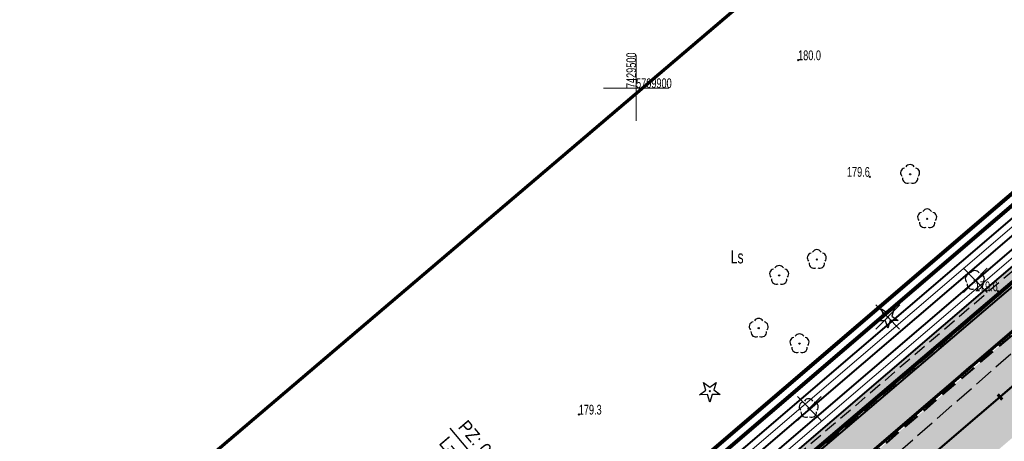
# Model space of a CAD drawing. Header units: metres. Extents: x 7429064 to 7431133, y 5709479 to 5714472.
# Tile 43 of 140: x 7429453 to 7429528, y 5709873 to 5709905. Entities that reach past the tile are written whole.
import ezdxf
from ezdxf.enums import TextEntityAlignment as Align

# ---------------------------------------------------------------- set-up
doc = ezdxf.new("R2010")
doc.units = ezdxf.units.M
for name, pattern in [('1', [0]), ('12', [3, 1, -1, 0, -1]), ('2_KTCR01', [1.5, 1, -0.5]), ('2_KTJZ01', [2, 1.5, -0.5]), ('3_KTJZ01', [2, 1.5, -0.5]), ('CENTER2', [1.125, 0.75, -0.125, 0.125, -0.125]), ('DASHED', [19.05, 12.7, -6.35]), ('HIDDEN', [0.375, 0.25, -0.125])]:
    doc.linetypes.add(name, pattern=pattern)
for name, color, linetype, lineweight in [('#proj. światłowód', 1, '2_KTCR01', 18), ('_D_7_PAS DROGOWY-LINIA ROZGR TEREN INW', 222, 'HIDDEN', 50), ('_D_7_PAS DROGOWY_PODZIAL', 1, 'Continuous', 50), ('_D_7_TEREN NIEZBEDNY DLA OB_BUD', 252, 'HIDDEN', 50), ('_D_8_Wymiary', 7, 'Continuous', 20), ('_skarpy', 84, 'Continuous', 40), ('_wycinka_ZUDP', 1, 'Continuous', 30), ('D_1_KOCIE OCZKA', 7, 'Continuous', 50), ('gaPoziome', 7, 'Continuous', 30), ('GMINA_L_0', 252, '12', 35), ('KRAWĘŻNIK BETONOWY 12_25 WYN 0 CM', 250, 'DASHED', 50), ('KRZYZE_L_0', 252, '1', 18), ('KRZYZE_T_0', 252, 'Continuous', 18), ('KTJZ_L_0', 252, '2_KTJZ01', 30), ('RTPW_T_0_a', 252, 'Continuous', 15), ('skarpa', 82, 'ŚLADY', 20), ('zakres', 252, 'Continuous', 70)]:
    doc.layers.add(name, color=color, linetype=linetype, lineweight=lineweight)
for name, color, linetype in [('_1_Mapa', 7, 'Continuous'), ('_1_X-REFY', 7, 'Continuous'), ('C-DROGI-SYTUACJA-ETYKIETY', 7, 'Continuous'), ('zzz.gaHSDomyslna', 7, 'Continuous')]:
    doc.layers.add(name, color=color, linetype=linetype)
doc.layers.add('_Brudnopis', color=22, linetype='Continuous', lineweight=50, plot=False)
doc.layers.add('D_2_HECZ_JEZDNIA KR3- NOWA KONSTRUKCJA', color=7, linetype='Continuous', lineweight=13, true_color=0x99e6ff, transparency=0.3)
doc.layers.add('D_2_HECZ_JEZDNIA KR3- NOWA KONSTRUKCJA G4', color=7, linetype='Continuous', lineweight=13, true_color=0xbdbdbd, transparency=0.3)
for name, color, linetype, lineweight, true_color in [('DZIALKA_L_0', 7, '1', 40, 0x008000), ('HECZ DROGI ROWEROWE', 7, 'Continuous', 13, 0xff8a8a), ('OBOP_T_0_a', 7, 'Continuous', 30, 0x008000), ('OBOP_T_1_a', 7, 'Continuous', 30, 0x008000), ('UZYTKI_T_0', 7, 'Continuous', 18, 0x008000)]:
    doc.layers.add(name, color=color, linetype=linetype, lineweight=lineweight, true_color=true_color)
doc.styles.add('wym500', font='arial.ttf', dxfattribs={"width": 0.9, "height": 0.9})
doc.linetypes.add('ŚLADY', pattern='A,3.81,[130,ltypeshp.shx,S=6.35,R=0,X=0,Y=0],3.81', length=7.62)

# ---------------------------------------------------------------- blocks, each defined once
blk = doc.blocks.new('A$C59100B2D')
at = {"layer": '_wycinka_ZUDP'}
for points in [[(0.701, -0.713), (-0.701, 0.713)], [(-0.7, -0.713), (0.701, 0.713)]]:
    blk.add_lwpolyline(points, dxfattribs=at)
blk = doc.blocks.new('4_OBOP01_01')
at = {"linetype": 'Continuous'}
for p, q in [((-0.78225, -0.26495), (-0.3012, 0.09375)), ((-0.3012, 0.09375), (-0.4937, 0.6621)), ((-0.4937, 0.6621), (-0.0039, 0.31545)), ((-0.0039, 0.31545), (0.4771, 0.67415)), ((0.4771, 0.67415), (0.2988, 0.1012)), ((0.2988, 0.1012), (0.7886, -0.24545)), ((-0.18225, -0.2575), (-0.78225, -0.26495)), ((0.01025, -0.82585), (-0.18225, -0.2575)), ((0.1886, -0.2529), (0.01025, -0.82585)), ((0.7886, -0.24545), (0.1886, -0.2529))]:
    blk.add_line(p, q, dxfattribs=at)
blk.add_circle((0, 0), 0.045, dxfattribs=at)
blk = doc.blocks.new('4_OBOP02_01')
at = {"linetype": 'Continuous'}
blk.add_circle((0, 0), 0.045, dxfattribs=at)
for centre, start, end in [((-0.357, 0.116), 102.14447, 221.86002), ((0, 0.375), 30.14012, 149.85988), ((0.357, 0.116), 318.13998, 77.85553), ((-0.22, -0.303), 174.14818, 293.85423), ((0.22, -0.303), 246.14577, 5.85182)]:
    blk.add_arc(centre, 0.375, start, end, dxfattribs=at)
blk = doc.blocks.new('4_RTPW01')
at = {"linetype": 'Continuous'}
blk.add_circle((0, 0), 0.045, dxfattribs=at)
blk = doc.blocks.new('X-ref_MDCP_Szara')
at = {"layer": 'DZIALKA_L_0', "linetype": '1'}
blk.add_line((7429660.24, 5709996.55), (7429435.86, 5709805.65), dxfattribs=at)
at = {"layer": 'GMINA_L_0', "linetype": '12'}
blk.add_line((7429435.86, 5709805.65), (7429660.24, 5709996.55), dxfattribs=at)
at = {"layer": 'KRZYZE_L_0', "linetype": '1'}
for p, q in [((7429500, 5709897.5), (7429500, 5709902.5)), ((7429497.5, 5709900), (7429502.5, 5709900))]:
    blk.add_line(p, q, dxfattribs=at)
at = {"layer": 'KTJZ_L_0', "linetype": '3_KTJZ01'}
blk.add_line((7429506.56, 5709860.17), (7429529.05, 5709879.87), dxfattribs=at)
at = {"layer": 'zakres', "linetype": 'Continuous', "lineweight": 70, "flags": 128}
blk.add_lwpolyline([(7429292.233, 5709722.862), (7429640.798, 5710019.397)], dxfattribs=at)
at = {"layer": 'OBOP_T_0_a'}
for p in [(7429519.32, 5709882.42), (7429505.66, 5709876.75)]:
    blk.add_blockref('4_OBOP01_01', p, dxfattribs=at)
at = {"layer": 'OBOP_T_1_a'}
for p in [(7429521.03, 5709893.39), (7429522.34, 5709889.98), (7429513.87, 5709886.86), (7429510.98, 5709885.64), (7429526, 5709885.26), (7429509.41, 5709881.59), (7429512.54, 5709880.4), (7429513.25, 5709875.43)]:
    blk.add_blockref('4_OBOP02_01', p, dxfattribs=at)
at = {"layer": 'RTPW_T_0_a'}
for p in [(7429512.434, 5709902.139), (7429517.94, 5709893.2), (7429527.759, 5709884.424), (7429495.6, 5709874.96)]:
    blk.add_blockref('4_RTPW01', p, dxfattribs=at)
at = {"layer": 'KRZYZE_T_0', "width": 0.7}
blk.add_text('7429500', height=0.75, rotation=90, dxfattribs=at).set_placement((7429500, 5709900))
blk.add_text('5709900', height=0.75, dxfattribs=at).set_placement((7429500, 5709900))
at = {"layer": 'RTPW_T_0_a', "width": 0.7}
for s, p in [('180.0', (7429512.434, 5709902.139)), ('179.3', (7429495.6, 5709874.96))]:
    blk.add_text(s, height=0.75, dxfattribs=at).set_placement(p)
for p in [(7429517.94, 5709893.2), (7429527.759, 5709884.424)]:
    blk.add_text('179.6', height=0.75, dxfattribs=at).set_placement(p, align=Align.RIGHT)
at = {"layer": 'UZYTKI_T_0', "width": 0.7}
blk.add_text('Ls', height=1, dxfattribs=at).set_placement((7429507.263, 5709887.555), align=Align.TOP_LEFT)
blk = doc.blocks.new('X-ref_Oświetlenie i teletechnika')
at = {"layer": '#proj. światłowód', "lineweight": 30, "flags": 128}
blk.add_lwpolyline([(7429617.95, 5709967.85), (7429611.163, 5709956.371), (7429573.165, 5709923.859), (7429535.247, 5709891.397), (7429497.339, 5709858.957), (7429459.29, 5709826.673), (7429421.225, 5709794.375), (7429383.144, 5709762.063), (7429345.12, 5709729.801), (7429305.765, 5709699.935), (7429266.407, 5709683.285), (7429226.48, 5709664.88)], dxfattribs=at)
blk = doc.blocks.new('*U217')
at = {"linetype": 'Continuous', "lineweight": 0}
h = blk.add_hatch(color=0, dxfattribs=at)
edge = h.paths.add_edge_path()
edge.add_ellipse((-0.35, 0.6), major_axis=(0, 0.6), ratio=0.333333, start_angle=339.17908, end_angle=685.93518)
edge.add_line((-0.238, 1.097), (-0.232, 1.157))
edge.add_line((-0.232, 1.157), (0.005, 0.684))
edge.add_arc((-0.017, 0.673), 0.0247, 0, 26.56505, ccw=False)
edge.add_line((0.008, 0.673), (0.008, 0.425))
edge.add_arc((0.032, 0.425), 0.0247, 180, 270)
edge.add_line((0.032, 0.4), (0.076, 0.4))
edge.add_arc((0.076, 0.425), 0.0247, 270, 290.3551)
edge.add_line((0.085, 0.402), (0.158, 0.429))
edge.add_ellipse((0.35, 0.6), major_axis=(0, 0.6), ratio=0.333333, start_angle=106.57073, end_angle=378.31437)
edge.add_line((0.287, 1.17), (0.215, 1.519))
edge.add_line((0.215, 1.519), (0.251, 1.765))
edge.add_line((0.251, 1.765), (0.256, 1.765))
edge.add_line((0.256, 1.765), (0.271, 1.808))
edge.add_line((0.271, 1.808), (0.271, 1.863))
edge.add_line((0.271, 1.863), (0.143, 1.863))
edge.add_line((0.143, 1.863), (0.137, 1.808))
edge.add_line((0.137, 1.808), (0.203, 1.765))
edge.add_line((0.203, 1.765), (0.185, 1.641))
edge.add_line((0.185, 1.641), (-0.18, 1.641))
edge.add_line((-0.18, 1.641), (-0.159, 1.833))
edge.add_spline(control_points=[(-0.159, 1.833), (-0.157, 1.839), (-0.147, 1.859), (-0.12, 1.861), (-0.1, 1.863)], knot_values=[0, 0, 0, 0, 0.02025, 0.071822, 0.071822, 0.071822, 0.071822], degree=3, periodic=0)
edge.add_line((-0.1, 1.863), (-0.05, 1.863))
edge.add_line((-0.05, 1.863), (-0.05, 2))
edge.add_line((-0.05, 2), (-0.131, 2))
edge.add_spline(control_points=[(-0.131, 2), (-0.139, 1.999), (-0.149, 1.994), (-0.157, 1.989)], knot_values=[0.067484, 0.067484, 0.067484, 0.067484, 0.093736, 0.093736, 0.093736, 0.093736], degree=3, periodic=0)
edge.add_arc((-0.116, 1.918), 0.0817, 120.13788, 168.8933)
edge.add_line((-0.196, 1.934), (-0.279, 1.161))
h.paths.add_polyline_path([(-0.195, 1.5), (0.165, 1.5), (0.05, 0.7), (-0.222, 1.244)], flags=16)
edge = h.paths.add_edge_path(flags=16)
edge.add_ellipse((-0.35, 0.6), major_axis=(0, -0.45), ratio=0.350072, start_angle=159.15261, end_angle=502.08153, ccw=False)
edge.add_line((-0.294, 1.021), (-0.325, 0.734))
edge.add_arc((-0.337, 0.736), 0.0128, 322.79703, 353.88564, ccw=False)
edge.add_line((-0.327, 0.728), (-0.359, 0.686))
edge.add_arc((-0.33, 0.663), 0.0365, 142.79703, 180)
edge.add_line((-0.367, 0.663), (-0.367, 0.571))
edge.add_arc((-0.354, 0.571), 0.0128, 180, 270)
edge.add_line((-0.354, 0.558), (-0.346, 0.558))
edge.add_arc((-0.346, 0.571), 0.0128, 270, 333.01946)
edge.add_spline(control_points=[(-0.335, 0.565), (-0.322, 0.589), (-0.301, 0.632), (-0.283, 0.681), (-0.28, 0.703), (-0.28, 0.705)], knot_values=[0.007888, 0.007888, 0.007888, 0.007888, 0.089431, 0.152858, 0.158023, 0.158023, 0.158023, 0.158023], degree=3, periodic=0)
edge.add_line((-0.28, 0.705), (-0.253, 0.955))
edge = h.paths.add_edge_path(flags=16)
edge.add_line((0.195, 1.379), (0.249, 1.118))
edge.add_ellipse((0.35, 0.6), major_axis=(0, 0.6), ratio=0.333333, start_angle=390.34436, end_angle=440.40593)
edge.add_line((0.153, 0.7), (0.098, 0.7))
edge.add_line((0.098, 0.7), (0.195, 1.379))
edge = h.paths.add_edge_path(flags=16)
edge.add_ellipse((0.35, 0.6), major_axis=(0, -0.45), ratio=0.350072, start_angle=290.13091, end_angle=617.16041, ccw=False)
edge.add_line((0.202, 0.445), (0.35, 0.5))
edge.add_arc((0.278, 0.595), 0.119, 307.13183, 362.43337)
edge.add_line((0.397, 0.6), (0.397, 0.675))
edge.add_arc((0.372, 0.675), 0.0247, 0, 90)
edge.add_line((0.372, 0.7), (0.196, 0.7))
blk = doc.blocks.new('*U218')
at = {"linetype": 'Continuous', "lineweight": 0}
h = blk.add_hatch(color=0, dxfattribs=at)
edge = h.paths.add_edge_path()
edge.add_ellipse((-0.35, 0.6), major_axis=(0, 0.6), ratio=0.333333, start_angle=339.17908, end_angle=685.93518)
edge.add_line((-0.238, 1.097), (-0.232, 1.157))
edge.add_line((-0.232, 1.157), (0.005, 0.684))
edge.add_arc((-0.017, 0.673), 0.0247, 0, 26.56505, ccw=False)
edge.add_line((0.008, 0.673), (0.008, 0.425))
edge.add_arc((0.032, 0.425), 0.0247, 180, 270)
edge.add_line((0.032, 0.4), (0.076, 0.4))
edge.add_arc((0.076, 0.425), 0.0247, 270, 290.3551)
edge.add_line((0.085, 0.402), (0.158, 0.429))
edge.add_ellipse((0.35, 0.6), major_axis=(0, 0.6), ratio=0.333333, start_angle=106.57073, end_angle=378.31437)
edge.add_line((0.287, 1.17), (0.215, 1.519))
edge.add_line((0.215, 1.519), (0.251, 1.765))
edge.add_line((0.251, 1.765), (0.256, 1.765))
edge.add_line((0.256, 1.765), (0.271, 1.808))
edge.add_line((0.271, 1.808), (0.271, 1.863))
edge.add_line((0.271, 1.863), (0.143, 1.863))
edge.add_line((0.143, 1.863), (0.137, 1.808))
edge.add_line((0.137, 1.808), (0.203, 1.765))
edge.add_line((0.203, 1.765), (0.185, 1.641))
edge.add_line((0.185, 1.641), (-0.18, 1.641))
edge.add_line((-0.18, 1.641), (-0.159, 1.833))
edge.add_spline(control_points=[(-0.159, 1.833), (-0.157, 1.839), (-0.147, 1.859), (-0.12, 1.861), (-0.1, 1.863)], knot_values=[0, 0, 0, 0, 0.02025, 0.071822, 0.071822, 0.071822, 0.071822], degree=3, periodic=0)
edge.add_line((-0.1, 1.863), (-0.05, 1.863))
edge.add_line((-0.05, 1.863), (-0.05, 2))
edge.add_line((-0.05, 2), (-0.131, 2))
edge.add_spline(control_points=[(-0.131, 2), (-0.139, 1.999), (-0.149, 1.994), (-0.157, 1.989)], knot_values=[0.067484, 0.067484, 0.067484, 0.067484, 0.093736, 0.093736, 0.093736, 0.093736], degree=3, periodic=0)
edge.add_arc((-0.116, 1.918), 0.0817, 120.13788, 168.8933)
edge.add_line((-0.196, 1.934), (-0.279, 1.161))
h.paths.add_polyline_path([(-0.195, 1.5), (0.165, 1.5), (0.05, 0.7), (-0.222, 1.244)], flags=16)
edge = h.paths.add_edge_path(flags=16)
edge.add_ellipse((-0.35, 0.6), major_axis=(0, -0.45), ratio=0.350072, start_angle=159.15261, end_angle=502.08153, ccw=False)
edge.add_line((-0.294, 1.021), (-0.325, 0.734))
edge.add_arc((-0.337, 0.736), 0.0128, 322.79703, 353.88564, ccw=False)
edge.add_line((-0.327, 0.728), (-0.359, 0.686))
edge.add_arc((-0.33, 0.663), 0.0365, 142.79703, 180)
edge.add_line((-0.367, 0.663), (-0.367, 0.571))
edge.add_arc((-0.354, 0.571), 0.0128, 180, 270)
edge.add_line((-0.354, 0.558), (-0.346, 0.558))
edge.add_arc((-0.346, 0.571), 0.0128, 270, 333.01946)
edge.add_spline(control_points=[(-0.335, 0.565), (-0.322, 0.589), (-0.301, 0.632), (-0.283, 0.681), (-0.28, 0.703), (-0.28, 0.705)], knot_values=[0.007888, 0.007888, 0.007888, 0.007888, 0.089431, 0.152858, 0.158023, 0.158023, 0.158023, 0.158023], degree=3, periodic=0)
edge.add_line((-0.28, 0.705), (-0.253, 0.955))
edge = h.paths.add_edge_path(flags=16)
edge.add_line((0.195, 1.379), (0.249, 1.118))
edge.add_ellipse((0.35, 0.6), major_axis=(0, 0.6), ratio=0.333333, start_angle=390.34436, end_angle=440.40593)
edge.add_line((0.153, 0.7), (0.098, 0.7))
edge.add_line((0.098, 0.7), (0.195, 1.379))
edge = h.paths.add_edge_path(flags=16)
edge.add_ellipse((0.35, 0.6), major_axis=(0, -0.45), ratio=0.350072, start_angle=290.13091, end_angle=617.16041, ccw=False)
edge.add_line((0.202, 0.445), (0.35, 0.5))
edge.add_arc((0.278, 0.595), 0.119, 307.13183, 362.43337)
edge.add_line((0.397, 0.6), (0.397, 0.675))
edge.add_arc((0.372, 0.675), 0.0247, 0, 90)
edge.add_line((0.372, 0.7), (0.196, 0.7))
blk = doc.blocks.new('*U220')
at = {"layer": 'zzz.gaHSDomyslna', "color": 140}
blk.add_lwpolyline([(118.871, 101.023, 0.12, 0.12, 0), (120.39, 102.323, 0.12, 0.12, 0)], format="xyseb", dxfattribs=at)
blk = doc.blocks.new('*U211')
at = {"layer": 'zzz.gaHSDomyslna', "color": 140}
blk.add_lwpolyline([(0, 0, 0.24, 0.24, 0), (59.489, 50.476, 0.24, 0.24, 0), (179.447, 153.144, 0.24, 0.24, 0)], format="xyseb", dxfattribs=at)
blk = doc.blocks.new('spearator')
at = {"layer": 'D_1_KOCIE OCZKA'}
h = blk.add_hatch(color=12, dxfattribs=at)
h.dxf.hatch_style = 1
edge = h.paths.add_edge_path()
edge.add_line((7429810.877, 5710121.625), (7429811.641, 5710122.271))
edge.add_arc((7429811.592, 5710122.328), 0.075, 310.23149, 490.23149)
edge.add_line((7429811.544, 5710122.386), (7429810.781, 5710121.74))
edge.add_arc((7429810.829, 5710121.683), 0.075, 130.23149, 310.23149)
at = {"layer": 'D_1_KOCIE OCZKA', "lineweight": 18, "flags": 128}
blk.add_lwpolyline([(7429810.877, 5710121.625), (7429811.641, 5710122.271, 1), (7429811.544, 5710122.386), (7429810.781, 5710121.74, 1)], format="xyb", close=True, dxfattribs=at)
blk = doc.blocks.new('X-ref_SOR')
at = {"layer": 'D_1_KOCIE OCZKA', "rotation": 0.327517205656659}
for p in [(32475.895, -42620.813), (32472.401, -42623.804)]:
    blk.add_blockref('spearator', p, dxfattribs=at)
at = {"layer": 'gaPoziome'}
for name, p in [('*U211', (7429440.741, 5709806.344)), ('*U220', (7429405.348, 5709772.117))]:
    blk.add_blockref(name, p, dxfattribs=at)
at = {"layer": 'gaPoziome', "color": 140}
for name, p, rotation in [('*U218', (7429522.315, 5709878.419), 133.0520364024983), ('*U217', (7429520.194, 5709875.201), 308.4891535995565)]:
    blk.add_blockref(name, p, dxfattribs=dict(at, rotation=rotation))
blk = doc.blocks.new('AeccTickLine')
at = {"color": 0, "linetype": 'ByBlock', "lineweight": -2}
blk.add_line((0, 1), (0, -1), dxfattribs=at)
blk = doc.blocks.new('OŚ_Dąbrowskiego_1')
at = {"layer": '_D_8_Wymiary', "color": 1, "linetype": 'CENTER2', "lineweight": 35, "flags": 128}
blk.add_lwpolyline([(7429230.998, 5709660.664), (7429273.145, 5709676.622, 0.085629), (7429337.582, 5709714.618), (7429502.301, 5709854.381), (7429714.669, 5710036.139), (7429868.111, 5710165.952)], format="xyb", dxfattribs=at)
at = {"layer": 'C-DROGI-SYTUACJA-ETYKIETY', "color": 7, "linetype": 'Continuous', "lineweight": -3}
blk.add_line((7429501.897, 5709854.857), (7429485.722, 5709873.92), dxfattribs=at)
at = {"layer": 'C-DROGI-SYTUACJA-ETYKIETY', "color": 7, "linetype": 'Continuous', "lineweight": 60, "xscale": 0.25, "yscale": 0.25, "zscale": 0.25, "rotation": 40.55900962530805}
blk.add_blockref('AeccTickLine', (7429527.934, 5709876.319), dxfattribs=at)
at = {"layer": 'C-DROGI-SYTUACJA-ETYKIETY', "color": 7, "linetype": 'Continuous', "lineweight": -3, "char_height": 1, "rotation": 310.31443, "style": 'wym500'}
for s, insert, attachment_point in [('PZ: 0+336.26', (7429486.277, 5709873.981), 7), ('L=279.528', (7429485.572, 5709873.383), 1)]:
    blk.add_mtext(s, dxfattribs=dict(at, insert=insert, attachment_point=attachment_point))

msp = doc.modelspace()

# ---------------------------------------------------------------- hatches: boundary and pattern name
at = {"layer": 'D_2_HECZ_JEZDNIA KR3- NOWA KONSTRUKCJA'}
h = msp.add_hatch(color=256, dxfattribs=at)
h.dxf.hatch_style = 1
edge = h.paths.add_edge_path()
edge.add_arc((7429610.557, 5709990.469), 30, 310.55901, 314.29353)
edge.add_arc((7429610.557, 5709990.469), 30, 314.29353, 325.39412)
edge.add_line((7429635.249, 5709973.431), (7429635.899, 5709972.672))
edge.add_line((7429635.899, 5709972.672), (7429667.702, 5709999.89))
edge.add_line((7429667.702, 5709999.89), (7429675.246, 5710006.347))
edge.add_line((7429675.246, 5710006.347), (7429712.724, 5710038.423))
edge.add_line((7429712.724, 5710038.423), (7429823.828, 5710132.378))
edge.add_line((7429823.828, 5710132.378), (7429834.316, 5710141.377))
edge.add_line((7429834.316, 5710141.377), (7429846.156, 5710151.524))
edge.add_line((7429846.156, 5710151.524), (7429850.099, 5710146.734))
edge.add_line((7429850.099, 5710146.734), (7429838.187, 5710136.85))
edge.add_line((7429838.187, 5710136.85), (7429827.698, 5710127.833))
edge.add_line((7429827.698, 5710127.833), (7429716.613, 5710033.854))
edge.add_line((7429716.613, 5710033.854), (7429633.474, 5709962.699))
edge.add_arc((7429636.726, 5709958.9), 5, 130.55901, 193.25708)
edge.add_line((7429631.859, 5709957.753), (7429636.051, 5709939.958))
edge.add_line((7429636.051, 5709939.958), (7429630.653, 5709938.888))
edge.add_line((7429630.653, 5709938.888), (7429629.491, 5709943.821))
edge.add_arc((7429623.651, 5709942.445), 6, 13.25708, 130.55901)
edge.add_line((7429619.749, 5709947.003), (7429619.729, 5709946.986))
edge.add_line((7429619.729, 5709946.986), (7429617.779, 5709949.265))
edge.add_line((7429617.779, 5709949.265), (7429606.383, 5709939.512))
edge.add_line((7429606.383, 5709939.512), (7429594.274, 5709929.149))
edge.add_line((7429594.274, 5709929.149), (7429594.825, 5709928.314))
edge.add_line((7429594.825, 5709928.314), (7429589.708, 5709924.935))
edge.add_arc((7429606.237, 5709899.9), 30, 123.43399, 130.55901)
edge.add_line((7429586.73, 5709922.692), (7429529.23, 5709873.48))
edge.add_line((7429529.23, 5709873.48), (7429502.179, 5709850.343))
edge.add_line((7429502.179, 5709850.343), (7429339.523, 5709712.33))
edge.add_arc((7429194.822, 5709882.942), 223.711, 294.66533, 310.3021, ccw=False)
edge.add_arc((7429190.304, 5709894.737), 236.317, 290.79615, 294.46753, ccw=False)
edge.add_line((7429274.207, 5709673.816), (7429245.41, 5709663.13))
edge.add_line((7429245.41, 5709663.13), (7429242.106, 5709661.907))
edge.add_line((7429242.106, 5709661.907), (7429240.354, 5709666.717))
edge.add_line((7429240.354, 5709666.717), (7429244.254, 5709668.201))
edge.add_line((7429244.254, 5709668.201), (7429272.082, 5709679.428))
edge.add_arc((7429195.246, 5709882.369), 217, 290.73736, 310.31443)
edge.add_line((7429335.641, 5709716.905), (7429500.355, 5709856.664))
edge.add_line((7429500.355, 5709856.664), (7429629.269, 5709966.997))
edge.add_line((7429629.269, 5709966.997), (7429630.064, 5709967.677))
at = {"layer": 'D_2_HECZ_JEZDNIA KR3- NOWA KONSTRUKCJA G4'}
h = msp.add_hatch(color=256, dxfattribs=at)
h.dxf.hatch_style = 1
edge = h.paths.add_edge_path()
edge.add_line((7429436.829, 5709806.854), (7429498.316, 5709859.026))
edge.add_line((7429498.316, 5709859.026), (7429619.429, 5709962.682))
edge.add_line((7429619.429, 5709962.682), (7429618.857, 5709963.351))
edge.add_line((7429618.857, 5709963.351), (7429497.761, 5709859.709))
edge.add_line((7429497.761, 5709859.709), (7429436.185, 5709807.462))
edge.add_arc((7429439.235, 5709810.05), 4, 220.31443, 233.02307)
at = {"layer": 'HECZ DROGI ROWEROWE'}
h = msp.add_hatch(color=256, dxfattribs=at)
h.dxf.hatch_style = 1
edge = h.paths.add_edge_path()
edge.add_arc((7429796.82, 5710136.433), 20.404, 308.03217, 334.25282)
edge.add_arc((7429835.93, 5710116.897), 23.318, 143.78965, 152.76235, ccw=False)
edge.add_arc((7429839.325, 5710112.767), 28.527, 132.15112, 141.12382, ccw=False)
edge.add_line((7429820.181, 5710133.917), (7429834.124, 5710145.713))
edge.add_arc((7429837.354, 5710141.896), 5, 102.0154, 130.23149, ccw=False)
edge.add_line((7429836.313, 5710146.786), (7429842.063, 5710148.01))
edge.add_line((7429842.063, 5710148.01), (7429845.234, 5710150.73))
edge.add_line((7429845.234, 5710150.73), (7429843.045, 5710150.264))
edge.add_arc((7429842.629, 5710152.22), 2, 169.05959, 282.0154, ccw=False)
edge.add_line((7429840.665, 5710152.6), (7429846.908, 5710184.895))
edge.add_arc((7429848.38, 5710184.61), 1.5, 109.39883, 169.05959, ccw=False)
edge.add_line((7429847.882, 5710186.025), (7429848.854, 5710186.367))
edge.add_line((7429848.854, 5710186.367), (7429847.265, 5710191.424))
edge.add_line((7429847.265, 5710191.424), (7429846.903, 5710192.479))
edge.add_line((7429846.903, 5710192.479), (7429845.675, 5710198.449))
edge.add_arc((7429825.958, 5710195.082), 20.002, -10.93914, 9.68818, ccw=False)
edge.add_line((7429845.597, 5710191.287), (7429839.403, 5710159.242))
edge.add_arc((7429819.766, 5710163.038), 20, 310.23149, 349.05959, ccw=False)
edge.add_line((7429832.684, 5710147.769), (7429817.64, 5710135.042))
edge.add_arc((7429832.495, 5710117.483), 23, 130.23149, 151.7604)
edge.add_arc((7429794.613, 5710137.829), 20, 310.23149, 331.7604, ccw=False)
edge.add_line((7429807.531, 5710122.56), (7429710.78, 5710040.708))
edge.add_line((7429710.78, 5710040.708), (7429674.341, 5710009.522))
edge.add_arc((7429663.288, 5710022.437), 17, 303.43399, 310.55901, ccw=False)
edge.add_line((7429672.654, 5710008.25), (7429665.175, 5710003.312))
edge.add_arc((7429654.155, 5710020.002), 20, 287.25233, 303.43399, ccw=False)
edge.add_line((7429660.087, 5710000.902), (7429655.396, 5709999.445))
edge.add_arc((7429662.069, 5709977.958), 22.5, 107.25233, 130.55901)
edge.add_line((7429647.439, 5709995.052), (7429638.424, 5709987.337))
edge.add_arc((7429653.054, 5709970.242), 22.5, 130.55901, 144.59525)
edge.add_line((7429634.715, 5709983.278), (7429621.962, 5709965.306))
edge.add_arc((7429606.364, 5709977.009), 19.5, 310.55901, 323.1201, ccw=False)
edge.add_line((7429619.043, 5709962.194), (7429498.409, 5709858.948))
edge.add_line((7429498.409, 5709858.948), (7429409.747, 5709783.718))
edge.add_line((7429409.747, 5709783.718), (7429333.7, 5709719.193))
edge.add_arc((7429195.246, 5709882.369), 214, 294.99294, 310.31443, ccw=False)
edge.add_line((7429285.662, 5709688.408), (7429286.787, 5709685.755))
edge.add_arc((7429195.216, 5709882.43), 216.948, 294.96649, 310.31053)
edge.add_line((7429335.566, 5709716.997), (7429500.277, 5709856.756))
edge.add_line((7429500.277, 5709856.756), (7429621.38, 5709960.403))
edge.add_line((7429621.38, 5709960.403), (7429627.625, 5709965.748))
edge.add_line((7429627.625, 5709965.748), (7429629.904, 5709967.698))
edge.add_line((7429629.904, 5709967.698), (7429629.179, 5709968.529))
edge.add_arc((7429630.687, 5709969.843), 2, 144.59525, 221.08228, ccw=False)
edge.add_line((7429629.056, 5709971.002), (7429636.752, 5709981.829))
edge.add_arc((7429653.054, 5709970.242), 20, 130.55901, 144.59525, ccw=False)
edge.add_line((7429640.049, 5709985.437), (7429649.631, 5709993.62))
edge.add_arc((7429662.069, 5709977.958), 20, 107.25233, 128.45329, ccw=False)
edge.add_line((7429656.137, 5709997.058), (7429665.185, 5709999.868))
edge.add_line((7429665.185, 5709999.868), (7429673.721, 5710005.504))
edge.add_arc((7429657.258, 5710030.439), 29.88, 303.43399, 310.55901)
edge.add_line((7429676.687, 5710007.738), (7429712.64, 5710038.509))
edge.add_line((7429712.64, 5710038.509), (7429809.391, 5710120.361))
edge.add_line((7429809.391, 5710120.361), (7429809.391, 5710120.361))

# ---------------------------------------------------------------- linework, layer by layer
at = {"layer": '_Brudnopis', "flags": 128}
msp.add_lwpolyline([(7429230.998, 5709660.664), (7429273.145, 5709676.622, 0.085605), (7429337.585, 5709714.618), (7429368.823, 5709741.125), (7429502.301, 5709854.381), (7429714.669, 5710036.139), (7429868.111, 5710165.952)], format="xyb", dxfattribs=at)
at = {"layer": '_D_7_PAS DROGOWY-LINIA ROZGR TEREN INW', "ltscale": 10, "const_width": 0.3, "flags": 128}
msp.add_lwpolyline([(7429287.498, 5709689.141), (7429307.71, 5709696.948), (7429435.698, 5709805.84), (7429660.078, 5709996.74), (7429836.288, 5710146.69)], dxfattribs=at)
at = {"layer": '_D_7_PAS DROGOWY_PODZIAL', "ltscale": 0.2, "const_width": 0.3, "flags": 128}
msp.add_lwpolyline([(7429838.788, 5710158.699), (7429835.061, 5710151.867), (7429707.929, 5710044.059), (7429670.336, 5710012.083), (7429661.685, 5710006.163), (7429648.718, 5710002.136), (7429632.935, 5709988.628), (7429615.789, 5709965.397), (7429495.458, 5709862.411), (7429330.756, 5709722.662), (7429319.402, 5709713.684), (7429307.842, 5709705.758), (7429296.806, 5709699.189), (7429282.846, 5709692.117), (7429269.349, 5709686.304), (7429250.2, 5709678.58), (7429239.824, 5709670.46)], dxfattribs=at)
at = {"layer": '_D_7_TEREN NIEZBEDNY DLA OB_BUD', "ltscale": 10, "const_width": 0.3, "flags": 128}
msp.add_lwpolyline([(7429838.642, 5710133.498), (7429838.163, 5710130.983), (7429669.785, 5709988.07), (7429674.221, 5709982.833), (7429665.132, 5709974.906), (7429667.705, 5709971.871), (7429662.832, 5709967.707), (7429665.637, 5709964.494), (7429637.109, 5709939.516), (7429616.438, 5709933.991), (7429410.711, 5709758.425), (7429398.46, 5709756.965), (7429363.725, 5709727.377), (7429364.497, 5709726.485), (7429330.157, 5709696.304), (7429317.553, 5709687.475), (7429303.139, 5709679.24), (7429296.402, 5709677.454), (7429295.854, 5709678.755), (7429285.213, 5709675.171), (7429285.468, 5709665.629), (7429278.469, 5709665.47), (7429278.347, 5709670.061), (7429254.481, 5709660.887), (7429229.937, 5709651.368), (7429224.487, 5709665.833), (7429244.657, 5709675.131), (7429249.847, 5709679.192), (7429269.079, 5709686.95), (7429282.549, 5709692.752), (7429296.468, 5709699.803), (7429307.464, 5709706.348), (7429318.986, 5709714.248), (7429330.313, 5709723.204), (7429495.004, 5709862.943), (7429615.273, 5709965.877), (7429632.42, 5709989.108), (7429648.373, 5710002.762), (7429661.377, 5710006.8), (7429669.911, 5710012.64), (7429707.476, 5710044.593), (7429834.508, 5710152.316), (7429838.121, 5710158.939), (7429844.755, 5710193.28), (7429843.741, 5710206.48), (7429852.314, 5710203.598), (7429849.368, 5710188.375), (7429850.227, 5710185.684), (7429848.746, 5710185.163), (7429846.827, 5710175.247), (7429842.58, 5710153.283), (7429856.534, 5710164.104), (7429864.199, 5710154.59)], close=True, dxfattribs=at)
at = {"layer": '_skarpy', "flags": 128}
for points in [[(7429616.277, 5709964.828), (7429495.945, 5709861.84), (7429436.082, 5709811.047)], [(7429616.927, 5709964.068), (7429496.593, 5709861.079), (7429436.24, 5709809.869)], [(7429617.447, 5709963.46), (7429497.112, 5709860.47), (7429436.431, 5709808.983)], [(7429618.097, 5709962.7), (7429497.761, 5709859.709), (7429436.948, 5709808.109)]]:
    msp.add_lwpolyline(points, dxfattribs=at)
at = {"layer": 'KRAWĘŻNIK BETONOWY 12_25 WYN 0 CM', "ltscale": 0.1, "flags": 128}
msp.add_lwpolyline([(7429622.219, 5709965.698, -0.061321), (7429618.922, 5709962.09), (7429498.409, 5709858.948), (7429333.7, 5709719.193, -0.068134), (7429284.749, 5709687.985)], format="xyb", dxfattribs=at)
msp.add_lwpolyline([(7429621.458, 5709960.312), (7429500.355, 5709856.664), (7429441.823, 5709807)], dxfattribs=at)
at = {"layer": 'skarpa', "ltscale": 0.04}
for points in [[(7429616.602, 5709964.448), (7429496.269, 5709861.459), (7429436.408, 5709810.667)], [(7429617.772, 5709963.08), (7429497.436, 5709860.089), (7429436.656, 5709808.517)]]:
    msp.add_lwpolyline(points, dxfattribs=at)

# ---------------------------------------------------------------- block references
at = {"layer": '_1_Mapa'}
msp.add_blockref('X-ref_MDCP_Szara', (0, 0), dxfattribs=at)
at = {"layer": '_1_X-REFY'}
for name in ['X-ref_SOR', 'X-ref_Oświetlenie i teletechnika', 'OŚ_Dąbrowskiego_1']:
    msp.add_blockref(name, (0, 0), dxfattribs=at)
at = {"layer": '_wycinka_ZUDP', "xscale": -1.3, "yscale": 1.3, "zscale": 1.3}
for p in [(7429526.036, 5709885.254), (7429519.32, 5709882.439), (7429513.292, 5709875.428)]:
    msp.add_blockref('A$C59100B2D', p, dxfattribs=at)

doc.saveas('drawing.dxf')
